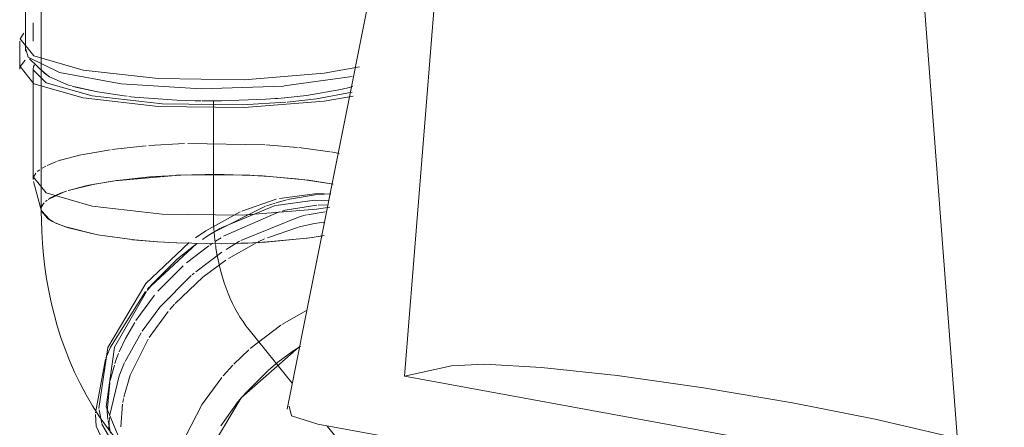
# Model space of a CAD drawing. Header units: millimetres. Extents: x -121 to 29920, y 1231 to 31888.
# Tile 46 of 106: x 8672 to 8986, y 12539 to 12669. Entities that reach past the tile are written whole.
import ezdxf

# ---------------------------------------------------------------- set-up
doc = ezdxf.new("R2010")
doc.units = ezdxf.units.MM
doc.linetypes.add('ADSK_Осевая', pattern=[700, 500, -100, 0, -100])
for name, color, linetype, lineweight in [('P-PIPE-____-CNTR', 3, 'ADSK_Осевая', 20), ('P-PIPE-____-OTLN', 3, 'Continuous', 20), ('P-SANR-FIXT-OTLN', 6, 'Continuous', 20)]:
    doc.layers.add(name, color=color, linetype=linetype, lineweight=lineweight)

# ---------------------------------------------------------------- blocks, each defined once
blk = doc.blocks.new('ADSK_Унитаз напольный_ГОСТ 30493-2017 - Вертикальный выпуск-V3-3D severage Left')
at = {"layer": 'P-SANR-FIXT-OTLN'}
for p, q in [((-15984.14, 12762.31), (-16027.69, 12544.44)), ((-16106.24, 12752.05), (-16106.24, 12654.09)), ((-15990.12, 12555), (-15977.29, 12715.43)), ((-16111.24, 12693.28), (-16111.24, 12658.99)), ((-15825.03, 12687.6), (-15812.48, 12522.54)), ((-16109.96, 12656.51), (-16105.07, 12651.82)), ((-16105.54, 12652.33), (-16104.62, 12651.43)), ((-16028.59, 12647.81), (-16006.83, 12650.87)), ((-16096.36, 12647.76), (-16095.32, 12647.47)), ((-16055.1, 12646.95), (-16028.74, 12647.8)), ((-16006.62, 12647.63), (-16009.03, 12647)), ((-16079.78, 12644.63), (-16078.8, 12644.52)), ((-16078.24, 12644.45), (-16077.59, 12644.38)), ((-16009.2, 12646.96), (-16010.53, 12646.65)), ((-16057.04, 12643.09), (-16055.14, 12643.06)), ((-16054.78, 12643.05), (-16052.85, 12643.03)), ((-15975.17, 12558.31), (-15990.12, 12555)), ((-15812.48, 12522.54), (-15990.12, 12555)), ((-15788.44, 12497.8), (-16017.89, 12539.73))]:
    blk.add_line(p, q, dxfattribs=at)
for points in [[(-16111.17, 12659.59, 0), (-16110.47, 12657.07, 0), (-16100.46, 12652.09, 0), (-16080.69, 12648.47, 0), (-16055.12, 12646.95, 0)], [(-16096.6, 12647.84, 0), (-16097.5, 12648.11, 0), (-16103.62, 12650.72, 0), (-16105.13, 12651.89, 0)], [(-16079.73, 12644.63, 0), (-16088.23, 12645.9, 0), (-16095.34, 12647.48, 0)], [(-16056.99, 12643.09, 0), (-16062.92, 12643.28, 0), (-16076.43, 12644.26, 0), (-16077.61, 12644.38, 0)], [(-16031.56, 12643.76, 0), (-16030.61, 12643.84, 0), (-16028.49, 12644.02, 0)], [(-16010.53, 12646.65, 0), (-16021.49, 12644.79, 0), (-16028.41, 12644.03, 0)], [(-16031.53, 12643.76, 0), (-16034.48, 12643.55, 0), (-16048.61, 12643.04, 0), (-16052.9, 12643.03, 0)], [(-15812.64, 12534.74, 0), (-15817.83, 12536.15, 0), (-15839.72, 12541.31, 0), (-15866.18, 12546.55, 0), (-15894.62, 12551.34, 0), (-15922.24, 12555.24, 0), (-15946.35, 12557.84, 0), (-15964.59, 12558.9, 0), (-15975.17, 12558.31, 0)], [(-16017.89, 12539.73, 0), (-16026.29, 12542.36, 0), (-16027.03, 12545.48, 0)]]:
    blk.add_polyline3d(points, dxfattribs=at)
blk = doc.blocks.new('ADSK_ППР_Тройник канализационный_Составной - Тройник канализационный-V7-3D severage Left')
at = {"layer": 'P-PIPE-____-OTLN', "color": 22}
for p, q in [((-16108.84, 12668), (-16108.84, 12662.12)), ((-16113.14, 12662.12), (-16113.14, 12653.21)), ((-16108.84, 12653.21), (-16108.84, 12617.94)), ((-16108.75, 12617.31), (-16106.16, 12607.83)), ((-16106.24, 12608.44), (-16106.24, 12607.44)), ((-16101.31, 12603.86), (-16102.23, 12604.29)), ((-16018.38, 12599.57), (-16016.21, 12599.91))]:
    blk.add_line(p, q, dxfattribs=at)
at = {"layer": 'P-PIPE-____-OTLN', "color": 9}
for p, q in [((-16111.4, 12656.09), (-16113.01, 12654.01)), ((-16108.72, 12653.95), (-16108.84, 12653.21)), ((-16108.44, 12654.57), (-16108.7, 12654.02)), ((-16107.94, 12619.99), (-16108.72, 12618.69)), ((-16104.29, 12605.52), (-16106.16, 12607.83)), ((-16102.86, 12604.62), (-16104.21, 12605.46)), ((-16102.58, 12604.47), (-16101.33, 12603.87)), ((-16098.53, 12602.79), (-16101.31, 12603.86)), ((-16088.23, 12600.25), (-16098.44, 12602.76)), ((-16077.17, 12598.68), (-16088.23, 12600.25)), ((-16015.85, 12599.97), (-16018.34, 12599.57)), ((-16069.1, 12597.97), (-16077.09, 12598.67)), ((-16058.97, 12597.78), (-16072.78, 12584.67)), ((-16069.05, 12597.97), (-16067.09, 12597.84)), ((-16066.91, 12597.83), (-16065.59, 12597.76)), ((-16063.05, 12597.63), (-16065.55, 12597.75)), ((-16048.64, 12597.39), (-16062.95, 12597.63)), ((-16044.38, 12597.46), (-16048.57, 12597.39)), ((-16044.34, 12597.46), (-16042.4, 12597.52)), ((-16042.28, 12597.52), (-16040.29, 12597.6)), ((-16034.03, 12597.93), (-16040.24, 12597.6)), ((-16021.33, 12599.15), (-16033.96, 12597.93)), ((-16020.4, 12599.28), (-16021.31, 12599.16)), ((-16020.38, 12599.28), (-16019.63, 12599.38)), ((-16019.57, 12599.39), (-16018.38, 12599.57)), ((-16026.06, 12552.84), (-16039.84, 12569.86)), ((-16025.8, 12563.04), (-16023.52, 12564.55)), ((-16023.52, 12564.55), (-16025.8, 12563.04)), ((-16085.72, 12560.45), (-16088.96, 12543.29)), ((-16043.38, 12546.8), (-16041.86, 12548.64)), ((-16041.86, 12548.64), (-16043.38, 12546.8)), ((-16087.77, 12544.24), (-16086.9, 12539.92))]:
    blk.add_line(p, q, dxfattribs=at)
at = {"layer": 'P-PIPE-____-OTLN', "color": 10}
for p, q in [((-16073.89, 12628.6), (-16083.69, 12627.52)), ((-16072.67, 12628.7), (-16073.81, 12628.6)), ((-16060.42, 12629.38), (-16071.88, 12628.76)), ((-16034.84, 12629.05), (-16059.43, 12629.41)), ((-16024.37, 12628.19), (-16034.44, 12629.03)), ((-16014.03, 12626.79), (-16023.91, 12628.14)), ((-16093.63, 12625.79), (-16100.15, 12624.06)), ((-16084.19, 12627.45), (-16093.36, 12625.85)), ((-16012.51, 12626.52), (-16013.71, 12626.73)), ((-16011, 12626.23), (-16012.51, 12626.52)), ((-16104.78, 12622.22), (-16106, 12621.54)), ((-16101.42, 12623.63), (-16104.35, 12622.43)), ((-16100.16, 12624.06), (-16101.09, 12623.75)), ((-16106.78, 12621.02), (-16107.4, 12620.52)), ((-16071.53, 12618.72), (-16080.99, 12617.74)), ((-16068, 12618.98), (-16071.48, 12618.72)), ((-16063.24, 12619.23), (-16067.65, 12619)), ((-16062.19, 12619.28), (-16063.01, 12619.25)), ((-16058.15, 12619.41), (-16062.19, 12619.28)), ((-16042.01, 12619.35), (-16047.77, 12619.48)), ((-16033.44, 12618.91), (-16036.89, 12619.12)), ((-16097.6, 12614.39), (-16089.27, 12616.43)), ((-16088.6, 12616.56), (-16091.04, 12616.07)), ((-16084.1, 12617.31), (-16088.51, 12616.57)), ((-16082.1, 12617.6), (-16084.1, 12617.31)), ((-16081.21, 12617.72), (-16082.1, 12617.6)), ((-16021.29, 12617.72), (-16024.84, 12618.14)), ((-16014.26, 12616.63), (-16021.28, 12617.72)), ((-16020.78, 12617.65), (-16014.26, 12616.63)), ((-16014.26, 12616.63), (-16012.91, 12616.37)), ((-16013.03, 12616.4), (-16014.26, 12616.63)), ((-16098.28, 12614.17), (-16099.51, 12613.74)), ((-16018.03, 12613.41), (-16030.11, 12611.85)), ((-16018.11, 12613.14), (-16027.54, 12611.49)), ((-16013.74, 12613.26), (-16017.87, 12613.42)), ((-16013.66, 12613.37), (-16017.86, 12613.16)), ((-16106.12, 12609.17), (-16105.41, 12610.36)), ((-16105.32, 12610.46), (-16106.01, 12609.44)), ((-16104.85, 12610.91), (-16104.34, 12611.32)), ((-16103.11, 12612.11), (-16103.74, 12611.73)), ((-16034.55, 12609.34), (-16051.97, 12600.62)), ((-16031.46, 12609.57), (-16048.79, 12602.45)), ((-16031.18, 12611.59), (-16042.1, 12607.78)), ((-16031.46, 12610.39), (-16034.25, 12609.45)), ((-16018.79, 12611.26), (-16031.24, 12609.62)), ((-16027.87, 12611.41), (-16031.17, 12610.47)), ((-16014.34, 12611.07), (-16018.79, 12611.26)), ((-16014.63, 12609.84), (-16017.76, 12609.75)), ((-16051.24, 12607.44), (-16051.24, 12608.44)), ((-16030.17, 12607.56), (-16047.95, 12599.76)), ((-16015.5, 12607.58), (-16021.11, 12606.64)), ((-16018.92, 12603.8), (-16023.85, 12602.76)), ((-16015.93, 12604.22), (-16018.9, 12603.81)), ((-16052.9, 12600.01), (-16054.71, 12598.78)), ((-16024, 12602.72), (-16033.99, 12599.31)), ((-16057.09, 12597.06), (-16062.66, 12592.56)), ((-16052.69, 12596.73), (-16059.79, 12591.27)), ((-16051.49, 12597.55), (-16052.39, 12596.94)), ((-16048.73, 12599.29), (-16050.53, 12598.17)), ((-16042.84, 12598.16), (-16047.17, 12595.58)), ((-16037.37, 12597.78), (-16046.43, 12592.68)), ((-16034.92, 12598.91), (-16036.96, 12597.98)), ((-16048.55, 12594.68), (-16056.88, 12588.41)), ((-16062.69, 12592.53), (-16071.34, 12583.92)), ((-16047.25, 12592.15), (-16054.59, 12586.7)), ((-16060.88, 12590.32), (-16069.03, 12582.2)), ((-16057.4, 12587.97), (-16058, 12587.45)), ((-16054.65, 12586.65), (-16063.47, 12578.24)), ((-16072.9, 12582.1), (-16084.13, 12564.34)), ((-16070.1, 12580.95), (-16076.03, 12572.79)), ((-16071.6, 12583.63), (-16072.3, 12582.81)), ((-16063.66, 12578.04), (-16065.18, 12576.31)), ((-16065.65, 12575.75), (-16071.76, 12567.43)), ((-16021.45, 12576.05), (-16029.32, 12571.53)), ((-16076.39, 12572.22), (-16079.28, 12567.12)), ((-16074.36, 12568.86), (-16079.45, 12559.72)), ((-16029.67, 12571.31), (-16039.47, 12563.86)), ((-16079.32, 12567.06), (-16081.31, 12562.8)), ((-16084.17, 12564.25), (-16085.3, 12561.55)), ((-16039.88, 12563.49), (-16044.65, 12558.91)), ((-16085.3, 12561.54), (-16085.56, 12560.88)), ((-16082.89, 12558.54), (-16084.18, 12553.63)), ((-16044.99, 12558.56), (-16048.06, 12555.17)), ((-16084.33, 12552.93), (-16085.14, 12543.72)), ((-16048.53, 12554.61), (-16055, 12545.72)), ((-16079.98, 12547.88), (-16080.21, 12546.65)), ((-16048.81, 12539.1), (-16043.38, 12546.8)), ((-16043.38, 12546.8), (-16048.81, 12539.1)), ((-16085.14, 12543.64), (-16084.97, 12541.18)), ((-16080.31, 12546.08), (-16080.84, 12538.82)), ((-16055.03, 12545.66), (-16059.91, 12536.21)), ((-16084.91, 12540.71), (-16084.14, 12536.82)), ((-16084.55, 12540.11), (-16084.61, 12537.86)), ((-16084.43, 12541.8), (-16084.54, 12540.36)), ((-16009.59, 12532.5), (-16014.85, 12539))]:
    blk.add_line(p, q, dxfattribs=at)
at = {"layer": 'P-PIPE-____-OTLN', "color": 22}
for points in [[(-16111.79, 12664.71, 0), (-16113.01, 12662.92, 0), (-16108.62, 12657.45, 0), (-16092.87, 12652.9, 0)], [(-16113.01, 12654.01, 0), (-16108.62, 12648.54, 0), (-16092.87, 12643.99, 0)], [(-16092.87, 12652.9, 0), (-16068.86, 12650.18, 0), (-16041.37, 12649.83, 0), (-16015.84, 12651.91, 0), (-16004.59, 12653.94, 0)], [(-16092.87, 12643.99, 0), (-16068.86, 12641.27, 0), (-16041.37, 12640.91, 0), (-16015.84, 12642.99, 0), (-16006.53, 12644.61, 0)], [(-16108.72, 12618.69, 0), (-16104.64, 12613.6, 0), (-16089.97, 12609.37, 0)], [(-16089.97, 12609.37, 0), (-16067.64, 12606.83, 0), (-16042.06, 12606.5, 0), (-16018.3, 12608.44, 0), (-16014.01, 12609.1, 0)], [(-16106.24, 12608.43, 0), (-16106.18, 12607.91, 0), (-16103.62, 12605.07, 0), (-16102.58, 12604.47, 0)], [(-16082.59, 12535.26, 0), (-16085.19, 12538.63, 0), (-16087.61, 12542.07, 0), (-16089.85, 12545.57, 0), (-16091.93, 12549.11, 0), (-16093.83, 12552.71, 0), (-16095.58, 12556.33, 0), (-16097.18, 12559.99, 0), (-16098.63, 12563.67, 0), (-16099.94, 12567.38, 0), (-16101.11, 12571.1, 0), (-16102.16, 12574.84, 0), (-16103.07, 12578.6, 0), (-16103.86, 12582.36, 0), (-16104.54, 12586.13, 0), (-16105.1, 12589.91, 0), (-16105.54, 12593.69, 0), (-16105.88, 12597.47, 0), (-16106.1, 12601.26, 0), (-16106.22, 12605.04, 0), (-16106.24, 12607.44, 0)], [(-16101.33, 12603.87, 0), (-16097.5, 12602.45, 0), (-16088.23, 12600.25, 0)], [(-16088.23, 12600.25, 0), (-16076.43, 12598.6, 0), (-16069.05, 12597.97, 0)], [(-16065.55, 12597.75, 0), (-16066.9, 12597.83, 0), (-16069.1, 12597.97, 0)], [(-16065.59, 12597.76, 0), (-16062.92, 12597.63, 0), (-16048.61, 12597.39, 0), (-16044.34, 12597.46, 0)], [(-16040.24, 12597.6, 0), (-16042.47, 12597.51, 0), (-16044.38, 12597.46, 0)], [(-16040.29, 12597.6, 0), (-16034.48, 12597.9, 0), (-16021.49, 12599.13, 0), (-16020.38, 12599.28, 0)], [(-16018.34, 12599.57, 0), (-16019.78, 12599.36, 0), (-16020.4, 12599.28, 0)], [(-16088.95, 12542.8, 0), (-16088.68, 12539.03, 0), (-16080.9, 12522.41, 0), (-16063.94, 12513.88, 0)], [(-16086.85, 12539.72, 0), (-16080.53, 12528.77, 0), (-16064.75, 12520.84, 0)]]:
    blk.add_polyline3d(points, dxfattribs=at)
at = {"layer": 'P-PIPE-____-OTLN', "color": 9}
for points in [[(-16108.83, 12652.97, 0), (-16104.64, 12648.86, 0), (-16089.97, 12644.63, 0)], [(-16089.97, 12644.63, 0), (-16067.64, 12642.1, 0), (-16042.06, 12641.77, 0), (-16028.06, 12642.6, 0)], [(-16027.63, 12642.64, 0), (-16018.3, 12643.7, 0), (-16006.84, 12645.82, 0)], [(-16056.49, 12597.49, 0), (-16071.23, 12583.82, 0), (-16072.36, 12582.43, 0)], [(-16072.83, 12584.62, 0), (-16085.02, 12564.17, 0), (-16087.82, 12544.66, 0)], [(-16072.65, 12582.07, 0), (-16082.87, 12564.29, 0), (-16085.49, 12545.25, 0), (-16080.07, 12532.16, 0)], [(-16055, 12525.45, 0), (-16053.95, 12528.57, 0), (-16042.31, 12548.11, 0), (-16023.97, 12564.27, 0), (-16023.37, 12564.65, 0)]]:
    blk.add_polyline3d(points, dxfattribs=at)
at = {"layer": 'P-PIPE-____-OTLN', "color": 10}
for points in [[(-16089.12, 12616.46, 0), (-16082.7, 12617.51, 0), (-16063.38, 12619.23, 0)], [(-16063.12, 12619.24, 0), (-16060.01, 12619.36, 0), (-16041.95, 12619.34, 0)], [(-16047.8, 12619.48, 0), (-16053.87, 12619.49, 0), (-16058.15, 12619.41, 0)], [(-16036.89, 12619.12, 0), (-16039.57, 12619.25, 0), (-16041.86, 12619.34, 0)], [(-16041.85, 12619.34, 0), (-16035.58, 12619.04, 0), (-16020.86, 12617.66, 0)], [(-16024.9, 12618.15, 0), (-16026.05, 12618.27, 0), (-16033.44, 12618.91, 0)], [(-16091.09, 12616.06, 0), (-16091.95, 12615.88, 0), (-16097.49, 12614.42, 0)], [(-16104.04, 12611.54, 0), (-16099.16, 12613.87, 0), (-16098.15, 12614.21, 0)], [(-16099.51, 12613.74, 0), (-16100.13, 12613.51, 0), (-16103.06, 12612.14, 0)], [(-16018.22, 12609.72, 0), (-16028.33, 12608.07, 0), (-16029.28, 12607.81, 0)], [(-16042.66, 12607.53, 0), (-16053.61, 12601.55, 0), (-16056.99, 12599.25, 0)], [(-16021.44, 12606.57, 0), (-16023.54, 12606.06, 0), (-16042.48, 12598.36, 0)], [(-16048.91, 12602.38, 0), (-16052.88, 12599.98, 0), (-16054.73, 12598.74, 0)], [(-16058.33, 12587.17, 0), (-16068.3, 12577.09, 0), (-16074.03, 12569.37, 0)], [(-16072.11, 12566.87, 0), (-16077.84, 12555.3, 0), (-16079.89, 12548.29, 0)], [(-16081.54, 12562.24, 0), (-16082.16, 12560.65, 0), (-16082.69, 12559.13, 0)], [(-16033.73, 12556.87, 0), (-16030.63, 12559.47, 0), (-16025.8, 12563.04, 0)], [(-16025.8, 12563.04, 0), (-16030.63, 12559.47, 0), (-16033.73, 12556.87, 0)], [(-16079.62, 12559.37, 0), (-16081.39, 12555.1, 0), (-16084.35, 12542.68, 0)], [(-16041.86, 12548.64, 0), (-16041, 12549.63, 0), (-16033.86, 12556.76, 0)], [(-16033.86, 12556.76, 0), (-16041, 12549.63, 0), (-16041.86, 12548.64, 0)]]:
    blk.add_polyline3d(points, dxfattribs=at)
blk.add_ellipse((-16012.31, 12616.06), major_axis=(10.41, 56.95), ratio=0.658698, start_param=1.841465, end_param=2.024792, dxfattribs=at)
at = {"layer": 'P-PIPE-____-OTLN', "color": 9}
for start_param, end_param in [(2.028673, 2.045923), (2.047345, 2.626863)]:
    blk.add_ellipse((-16012.31, 12616.06), major_axis=(10.41, 56.95), ratio=0.658698, start_param=start_param, end_param=end_param, dxfattribs=at)

msp = doc.modelspace()

# ---------------------------------------------------------------- linework, layer by layer
at = {"layer": 'P-PIPE-____-CNTR', "color": 10}
for p, q in [((8733.65, 12643.09), (8733.65, 12608.44)), ((8733.65, 12643.09), (8733.65, 12641.89)), ((8733.65, 12641.89), (8733.65, 12641.04)), ((8733.65, 12641.04), (8733.65, 12608.44))]:
    msp.add_line(p, q, dxfattribs=at)
at = {"layer": 'P-PIPE-____-OTLN', "color": 22}
for p, q in [((8678.65, 12654.09), (8678.65, 12608.44)), ((8768.64, 12599.9), (8766.49, 12599.56))]:
    msp.add_line(p, q, dxfattribs=at)
at = {"layer": 'P-PIPE-____-OTLN', "color": 9}
for p, q in [((8689.53, 12647.49), (8696.67, 12645.9)), ((8775.86, 12647), (8778.27, 12647.63)), ((8696.67, 12645.9), (8705.18, 12644.63)), ((8774.36, 12646.65), (8775.7, 12646.96)), ((8683.56, 12603.87), (8682.32, 12604.47)), ((8717.8, 12597.84), (8715.85, 12597.97)), ((8719.3, 12597.76), (8717.99, 12597.83)), ((8742.5, 12597.52), (8740.56, 12597.46)), ((8744.6, 12597.6), (8742.62, 12597.52)), ((8765.25, 12599.38), (8764.51, 12599.28)), ((8766.49, 12599.56), (8765.31, 12599.39))]:
    msp.add_line(p, q, dxfattribs=at)
at = {"layer": 'P-PIPE-____-OTLN', "color": 10}
for p, q in [((8703.9, 12617.74), (8713.36, 12618.72)), ((8713.41, 12618.72), (8716.89, 12618.98)), ((8717.24, 12619), (8721.65, 12619.23)), ((8721.88, 12619.25), (8722.7, 12619.28)), ((8722.7, 12619.28), (8726.75, 12619.41)), ((8737.13, 12619.48), (8742.88, 12619.35)), ((8748, 12619.12), (8751.46, 12618.91)), ((8687.37, 12614.42), (8692.94, 12615.88)), ((8692.94, 12615.88), (8693.83, 12616.07)), ((8693.88, 12616.08), (8696.35, 12616.57)), ((8696.44, 12616.58), (8700.81, 12617.31)), ((8700.81, 12617.31), (8702.79, 12617.6)), ((8702.79, 12617.6), (8703.68, 12617.72)), ((8760.06, 12618.14), (8763.6, 12617.72)), ((8763.61, 12617.72), (8770.64, 12616.63)), ((8770.64, 12616.63), (8771.86, 12616.4)), ((8685.38, 12613.74), (8686.6, 12614.17)), ((8678.88, 12609.44), (8679.57, 12610.46)), ((8681.15, 12611.73), (8681.78, 12612.11))]:
    msp.add_line(p, q, dxfattribs=at)
at = {"layer": 'P-PIPE-____-OTLN', "color": 9}
for points in [[(8679.76, 12651.89, 0), (8681.27, 12650.72, 0), (8687.39, 12648.11, 0), (8688.29, 12647.84, 0)], [(8707.29, 12644.38, 0), (8708.46, 12644.26, 0), (8721.98, 12643.28, 0), (8727.91, 12643.09, 0)], [(8756.48, 12644.03, 0), (8763.4, 12644.79, 0), (8774.36, 12646.65, 0)], [(8732, 12643.03, 0), (8736.28, 12643.04, 0), (8750.41, 12643.55, 0), (8753.37, 12643.76, 0)]]:
    msp.add_polyline3d(points, dxfattribs=at)
at = {"layer": 'P-PIPE-____-OTLN', "color": 10}
for points in [[(8726.75, 12619.41, 0), (8731.02, 12619.49, 0), (8737.09, 12619.48, 0)], [(8743.03, 12619.34, 0), (8745.33, 12619.25, 0), (8748, 12619.12, 0)], [(8751.46, 12618.91, 0), (8758.84, 12618.27, 0), (8759.99, 12618.15, 0)], [(8681.83, 12612.14, 0), (8684.76, 12613.51, 0), (8685.38, 12613.74, 0)]]:
    msp.add_polyline3d(points, dxfattribs=at)
at = {"layer": 'P-PIPE-____-OTLN', "color": 22}
for points in [[(8682.32, 12604.47, 0), (8681.27, 12605.07, 0), (8678.71, 12607.91, 0), (8678.65, 12608.43, 0)], [(8696.67, 12600.25, 0), (8687.39, 12602.45, 0), (8683.56, 12603.87, 0)], [(8715.85, 12597.97, 0), (8708.46, 12598.6, 0), (8696.67, 12600.25, 0)], [(8740.56, 12597.46, 0), (8736.28, 12597.39, 0), (8721.98, 12597.63, 0), (8719.3, 12597.76, 0)], [(8764.51, 12599.28, 0), (8763.4, 12599.13, 0), (8750.41, 12597.9, 0), (8744.6, 12597.6, 0)]]:
    msp.add_polyline3d(points, dxfattribs=at)

# ---------------------------------------------------------------- block references
msp.add_blockref('ADSK_ППР_Тройник канализационный_Составной - Тройник канализационный-V7-3D severage Left', (24784.89, 0), dxfattribs=at)
at = {"layer": 'P-SANR-FIXT-OTLN'}
msp.add_blockref('ADSK_Унитаз напольный_ГОСТ 30493-2017 - Вертикальный выпуск-V3-3D severage Left', (24784.89, 0), dxfattribs=at)

doc.saveas('drawing.dxf')
